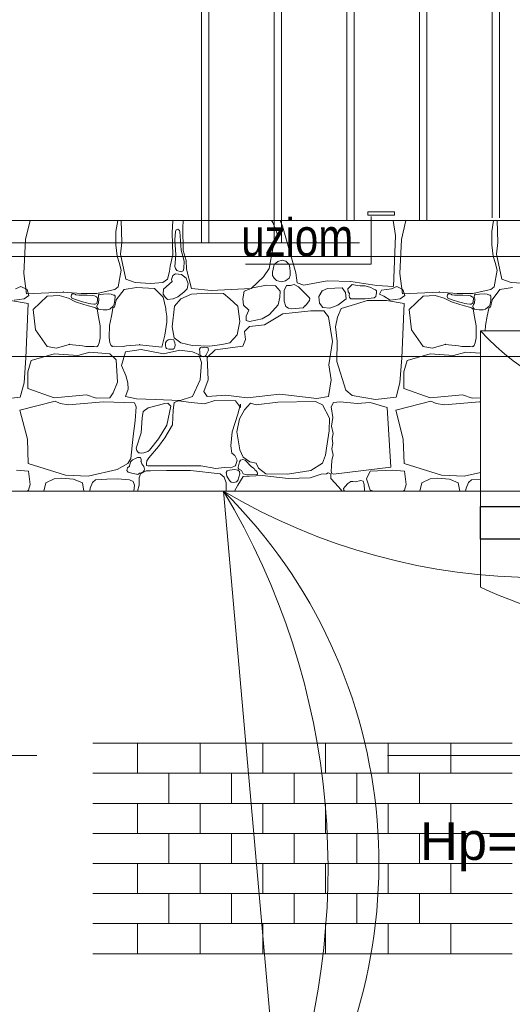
# Model space of a CAD drawing. Header units: millimetres. Extents: x -573548 to 674770, y -184010 to -47794.
# Tile 133 of 181: x 102929 to 104894, y -96006 to -92077. Entities that reach past the tile are written whole.
import ezdxf
from ezdxf.enums import TextEntityAlignment as Align

# ---------------------------------------------------------------- set-up
doc = ezdxf.new("R2010")
doc.units = ezdxf.units.MM
for name, color, linetype, lineweight in [('_PG_URZADZENIA ELEKTR', 150, 'Continuous', 35), ('A.02 RZUT PIWNICY_is$0$_HATCH_Nr_pióra__18', 8, 'Continuous', 9), ('A.02 RZUT PIWNICY_is$0$A-WYSOKOSCI_Nr_pióra__7', 8, 'Continuous', 9), ('A.02 RZUT PIWNICY_is$0$detalokna_Nr_pióra__2', 8, 'Continuous', 9), ('A.02 RZUT PIWNICY_is$0$OBRYS PARTERU#1_Nr_pióra__1', 8, 'Continuous', 9), ('A.02 RZUT PIWNICY_is$0$opisy inne_Nr_pióra__25', 8, 'Continuous', 9), ('A.02 RZUT PIWNICY_is$0$podciagi_Nr_pióra__1', 8, 'Continuous', 9), ('A.02 RZUT PIWNICY_is$0$POSADZKI_Nr_pióra__18', 8, 'Continuous', 9), ('A.02 RZUT PIWNICY_is$0$SCHODY_Nr_pióra__1', 8, 'Continuous', 9), ('A.02 RZUT PIWNICY_is$0$strop_Nr_pióra__1', 8, 'Continuous', 9), ('A.02 RZUT PIWNICY_is$0$Structural - Bearing_Nr_pióra__21', 8, 'Continuous', 9), ('A.02 RZUT PIWNICY_is$0$Structural - Grid', 8, 'Continuous', 9), ('A.02 RZUT PIWNICY_is$0$Structural - Grid_Nr_pióra__17', 8, 'Continuous', 9), ('A.02 RZUT PIWNICY_is$0$UZOIM#3_Nr_pióra__2', 8, 'Continuous', 9)]:
    doc.layers.add(name, color=color, linetype=linetype, lineweight=lineweight)
doc.styles.add('A.02 RZUT PIWNICY_is$0$STYL_AUTOMATYCZNY_1', font='arial.ttf')
doc.styles.add('A.02 RZUT PIWNICY_is$0$STYL_AUTOMATYCZNY_4', font='arial.ttf', dxfattribs={"width": 0.8})

# ---------------------------------------------------------------- blocks, each defined once
blk = doc.blocks.new('*X116')
at = {"layer": 'A.02 RZUT PIWNICY_is$0$_HATCH_Nr_pióra__18'}
for p, q in [((103540.2, -92877.8), (103522.4, -92953.8)), ((103883, -92921.3), (103889.9, -92877.8)), ((103903.5, -92877.8), (103906.9, -92965.4)), ((104106.7, -92927.9), (104109.9, -92877.8)), ((104150.9, -92877.8), (104149.3, -92907.6)), ((104508.4, -92885.8), (104503.2, -92877.8)), ((104522.8, -92919.6), (104508.4, -92885.8)), ((104538.2, -92877.8), (104547.4, -92900.6)), ((104998, -92938.2), (104988.7, -92877.8)), ((105040.2, -92877.8), (105022.4, -92953.8)), ((105383, -92921.3), (105389.9, -92877.8)), ((105403.5, -92877.8), (105406.9, -92965.4)), ((103882.1, -92975.5), (103883, -92921.3)), ((104110, -93015.4), (104106.7, -92927.9)), ((104120.4, -92921.3), (104117.3, -92954.9)), ((104123.5, -92915.4), (104120.4, -92921.3)), ((104130.1, -92913.1), (104123.5, -92915.4)), ((104136.4, -92917.3), (104130.1, -92913.1)), ((104138.1, -92921.3), (104136.4, -92917.3)), ((104143.4, -92997), (104138.1, -92921.3)), ((104149.3, -92907.6), (104151.3, -92998)), ((104528.6, -92939.4), (104522.8, -92919.6)), ((104547.4, -92900.6), (104583.1, -93026.9)), ((104990.1, -93140.9), (104998, -92938.2)), ((105382.1, -92975.5), (105383, -92921.3)), ((103522.4, -92953.8), (103515.9, -93089.4)), ((103888.5, -93020.8), (103882.1, -92975.5)), ((103906.9, -92965.4), (103901.2, -93012.9)), ((104117.3, -92954.9), (104121.9, -93015.7)), ((104509.6, -92990.2), (104528.6, -92939.4)), ((105022.4, -92953.8), (105015.9, -93089.4)), ((105388.5, -93020.8), (105382.1, -92975.5)), ((105406.9, -92965.4), (105401.2, -93012.9)), ((103901.2, -93012.9), (103922.2, -93112.8)), ((104098.9, -93060.4), (104110, -93015.4)), ((104121.9, -93015.7), (104118.3, -93061.7)), ((104154.7, -93040.4), (104143.4, -92997)), ((104151.3, -92998), (104162.5, -93037.7)), ((104493.9, -93069.5), (104509.6, -92990.2)), ((105401.2, -93012.9), (105422.2, -93112.8)), ((103895.5, -93046.1), (103888.5, -93020.8)), ((103904.4, -93076.1), (103895.5, -93046.1)), ((104154.5, -93069.5), (104154.7, -93040.4)), ((104162.5, -93037.7), (104164.5, -93071.9)), ((104514.8, -93053), (104510.1, -93072.5)), ((104529.4, -93041.1), (104514.8, -93053)), ((104546.4, -93036.2), (104529.4, -93041.1)), ((104560.2, -93040.4), (104546.4, -93036.2)), ((104573.5, -93053), (104560.2, -93040.4)), ((104577.3, -93067.4), (104573.5, -93053)), ((104583.1, -93026.9), (104600.4, -93086.4)), ((105395.5, -93046.1), (105388.5, -93020.8)), ((105404.4, -93076.1), (105395.5, -93046.1)), ((103515.9, -93089.4), (103525.9, -93171.1)), ((103891.5, -93143.4), (103904.4, -93076.1)), ((104088.2, -93112.8), (104096.8, -93081.8)), ((104096.8, -93081.8), (104098.9, -93060.4)), ((104120.4, -93090.7), (104110.3, -93097.2)), ((104118.3, -93061.7), (104120.4, -93069.5)), ((104120.4, -93069.5), (104126.5, -93078)), ((104132.7, -93092.2), (104120.4, -93090.7)), ((104126.5, -93078), (104143.1, -93083.2)), ((104144.4, -93094), (104132.7, -93092.2)), ((104143.1, -93083.2), (104151.6, -93078.8)), ((104162.8, -93107.9), (104144.4, -93094)), ((104151.6, -93078.8), (104154.5, -93069.5)), ((104164.5, -93071.9), (104184.3, -93149.1)), ((104471.6, -93102.9), (104493.9, -93069.5)), ((104508.2, -93084.6), (104508, -93097.1)), ((104510.1, -93072.5), (104508.2, -93084.6)), ((104577.8, -93083), (104577.3, -93067.4)), ((104577.9, -93098), (104577.8, -93083)), ((104600.4, -93086.4), (104606.2, -93127.3)), ((105015.9, -93089.4), (105025.9, -93171.1)), ((105391.5, -93143.4), (105404.4, -93076.1)), ((103922.2, -93112.8), (103959.4, -93125.6)), ((103959.4, -93125.6), (104022.1, -93129.3)), ((104022.1, -93129.3), (104070, -93125.6)), ((104070, -93125.6), (104088.2, -93112.8)), ((104107.3, -93121.5), (104072.7, -93152.2)), ((104107.3, -93106.2), (104105, -93113.3)), ((104105, -93113.3), (104107.3, -93121.5)), ((104110.3, -93097.2), (104107.3, -93106.2)), ((104171.7, -93131.2), (104162.8, -93107.9)), ((104167, -93151.3), (104171.7, -93131.2)), ((104422.4, -93149.1), (104471.6, -93102.9)), ((104484, -93135.5), (104429.1, -93147.1)), ((104519.1, -93138.4), (104484, -93135.5)), ((104508, -93097.1), (104514.8, -93108.3)), ((104514.8, -93108.3), (104523.5, -93117.6)), ((104523.5, -93117.6), (104542.1, -93122.2)), ((104542.1, -93122.2), (104559.8, -93118.8)), ((104559.8, -93118.8), (104573.5, -93108.3)), ((104573.5, -93108.3), (104577.9, -93098)), ((104594.3, -93134), (104579.9, -93137.7)), ((104611.6, -93142.5), (104594.3, -93134)), ((104606.2, -93127.3), (104632.2, -93135.9)), ((104632.2, -93135.9), (104726.3, -93118.6)), ((104726.3, -93118.6), (104820, -93121.9)), ((104820, -93121.9), (104923.7, -93137.6)), ((104826, -93133.2), (104820, -93138.8)), ((104839, -93136.2), (104826, -93133.2)), ((105422.2, -93112.8), (105459.4, -93125.6)), ((105459.4, -93125.6), (105522.1, -93129.3)), ((103482.4, -93150.3), (103504.1, -93141.3)), ((103504.1, -93141.3), (103528.2, -93153.3)), ((103525.9, -93171.1), (103673.7, -93163.7)), ((103528.2, -93153.3), (103536, -93178)), ((103673.7, -93163.7), (103744, -93168.9)), ((103705.4, -93174.5), (103704.3, -93181.1)), ((103708.3, -93171.2), (103705.4, -93174.5)), ((103714.3, -93170.6), (103708.3, -93171.2)), ((103718.6, -93171.5), (103714.3, -93170.6)), ((103721.9, -93173), (103718.6, -93171.5)), ((103723.6, -93174.9), (103721.9, -93173)), ((103734.4, -93175.8), (103723.6, -93174.9)), ((103744, -93168.9), (103806.8, -93168.9)), ((103806.8, -93168.9), (103848.5, -93160.6)), ((103816.4, -93172.7), (103813.3, -93175.7)), ((103820.1, -93173.1), (103816.4, -93172.7)), ((103833.4, -93172.2), (103820.1, -93173.1)), ((103852, -93171.3), (103833.4, -93172.2)), ((103848.5, -93160.6), (103878.8, -93153.4)), ((103864.2, -93172.5), (103852, -93171.3)), ((103873.3, -93175.7), (103864.2, -93172.5)), ((103878.8, -93153.4), (103891.5, -93143.4)), ((103883.7, -93194.8), (103915.2, -93153.7)), ((103915.2, -93153.7), (103965.1, -93145.8)), ((103965.1, -93145.8), (104037, -93149.1)), ((104037, -93149.1), (104071.9, -93184.2)), ((104072.7, -93152.2), (104071.7, -93172.6)), ((104071.7, -93172.6), (104078.8, -93183.6)), ((104129.3, -93183.1), (104153.7, -93164.3)), ((104184.3, -93171.8), (104142.2, -93191.2)), ((104153.7, -93164.3), (104167, -93151.3)), ((104184.3, -93149.1), (104263.2, -93157.4)), ((104247.1, -93168.5), (104184.3, -93171.8)), ((104311.5, -93168.9), (104247.1, -93168.5)), ((104263.2, -93157.4), (104422.4, -93149.1)), ((104337.1, -93191.2), (104311.5, -93168.9)), ((104394.9, -93160.7), (104388.6, -93190.6)), ((104429.1, -93147.1), (104394.9, -93160.7)), ((104537.7, -93159.9), (104519.1, -93138.4)), ((104537.3, -93184.6), (104537.7, -93159.9)), ((104554.4, -93157.8), (104553.8, -93200.3)), ((104563.7, -93137.1), (104554.4, -93157.8)), ((104579.9, -93137.7), (104563.7, -93137.1)), ((104654.5, -93185.5), (104611.6, -93142.5)), ((104705.7, -93158.6), (104691.9, -93181)), ((104727.2, -93149.5), (104705.7, -93158.6)), ((104785, -93147.1), (104727.2, -93149.5)), ((104798.6, -93164.8), (104785, -93147.1)), ((104800.9, -93190.8), (104798.6, -93164.8)), ((104820, -93138.8), (104808.5, -93150.7)), ((104808.5, -93150.7), (104809.5, -93162.6)), ((104809.5, -93162.6), (104814.3, -93169.6)), ((104814.3, -93169.6), (104814.1, -93176.8)), ((104856.8, -93139.2), (104839, -93136.2)), ((104877, -93138.8), (104856.8, -93139.2)), ((104899.9, -93144.9), (104877, -93138.8)), ((104909.7, -93150.3), (104899.9, -93144.9)), ((104919, -93154.9), (104909.7, -93150.3)), ((104922.5, -93158.7), (104919, -93154.9)), ((104919.8, -93182), (104921.7, -93173.9)), ((104921.7, -93173.9), (104922.6, -93167.3)), ((104922.6, -93167.3), (104922.5, -93158.7)), ((104923.7, -93137.6), (104990.1, -93140.9)), ((104934.3, -93172.6), (104942.1, -93156.3)), ((104951.7, -93179.8), (104934.3, -93172.6)), ((104942.1, -93156.3), (104982.4, -93150.3)), ((104982.4, -93150.3), (105004.1, -93141.3)), ((105004.1, -93141.3), (105028.2, -93153.3)), ((105025.9, -93171.1), (105173.7, -93163.7)), ((105028.2, -93153.3), (105036, -93178)), ((105173.7, -93163.7), (105244, -93168.9)), ((105205.4, -93174.5), (105204.3, -93181.1)), ((105208.3, -93171.2), (105205.4, -93174.5)), ((105214.3, -93170.6), (105208.3, -93171.2)), ((105218.6, -93171.5), (105214.3, -93170.6)), ((105221.9, -93173), (105218.6, -93171.5)), ((105223.6, -93174.9), (105221.9, -93173)), ((105234.4, -93175.8), (105223.6, -93174.9)), ((105244, -93168.9), (105306.8, -93168.9)), ((105306.8, -93168.9), (105348.5, -93160.6)), ((105316.4, -93172.7), (105313.3, -93175.7)), ((105320.1, -93173.1), (105316.4, -93172.7)), ((105333.4, -93172.2), (105320.1, -93173.1)), ((105352, -93171.3), (105333.4, -93172.2)), ((105348.5, -93160.6), (105378.8, -93153.4)), ((105364.2, -93172.5), (105352, -93171.3)), ((105373.3, -93175.7), (105364.2, -93172.5)), ((105378.8, -93153.4), (105391.5, -93143.4)), ((105383.7, -93194.8), (105415.2, -93153.7)), ((105415.2, -93153.7), (105465.1, -93145.8)), ((103533.4, -93209.6), (103462.5, -93197.8)), ((103517.3, -93190.6), (103477, -93195.4)), ((103536, -93178), (103517.3, -93190.6)), ((103524, -93425.6), (103533.4, -93209.6)), ((103608.2, -93180.3), (103552.7, -93233.1)), ((103656.8, -93177.6), (103608.2, -93180.3)), ((103693.1, -93187.4), (103656.8, -93177.6)), ((103721.7, -93202.1), (103693.1, -93187.4)), ((103704.3, -93181.1), (103707.1, -93187.4)), ((103707.1, -93187.4), (103725.1, -93194.9)), ((103755, -93213.5), (103721.7, -93202.1)), ((103725.1, -93194.9), (103750.1, -93203)), ((103767.6, -93175.7), (103734.4, -93175.8)), ((103750.1, -93203), (103765.2, -93207.1)), ((103773.3, -93219.1), (103755, -93213.5)), ((103765.2, -93207.1), (103774.7, -93208.7)), ((103788.8, -93177.7), (103767.6, -93175.7)), ((103774.7, -93208.7), (103782.4, -93211.2)), ((103782.4, -93211.2), (103794.9, -93212.3)), ((103797.2, -93179), (103788.8, -93177.7)), ((103794.9, -93212.3), (103800.6, -93211.9)), ((103804.9, -93182.7), (103797.2, -93179)), ((103800.6, -93211.9), (103804.9, -93209.8)), ((103807.9, -93185.4), (103804.9, -93182.7)), ((103804.9, -93209.8), (103807, -93207.1)), ((103809, -93212.7), (103806.3, -93219.4)), ((103807, -93207.1), (103807.8, -93203.4)), ((103807.8, -93203.4), (103808.9, -93197.7)), ((103809.8, -93189.1), (103807.9, -93185.4)), ((103808.9, -93197.7), (103809.3, -93193.4)), ((103813.8, -93207), (103809, -93212.7)), ((103809.3, -93193.4), (103809.8, -93189.1)), ((103813.3, -93175.7), (103812.9, -93182)), ((103812.9, -93182), (103814.8, -93192.1)), ((103814.8, -93192.1), (103813.8, -93207)), ((103872, -93220.5), (103876, -93212.3)), ((103877.3, -93176.2), (103873.3, -93175.7)), ((103876, -93212.3), (103878.7, -93195.7)), ((103879.3, -93180.7), (103877.3, -93176.2)), ((103877.4, -93224.6), (103883.7, -93194.8)), ((103878.7, -93195.7), (103879.3, -93180.7)), ((104071.9, -93184.2), (104082.6, -93229.8)), ((104078.8, -93183.6), (104088.8, -93193)), ((104088.8, -93193), (104111.7, -93191.2)), ((104111.7, -93191.2), (104129.3, -93183.1)), ((104142.2, -93191.2), (104117.1, -93219.7)), ((104369.3, -93220.1), (104337.1, -93191.2)), ((104388.6, -93190.6), (104392, -93215.6)), ((104530.1, -93215.3), (104537.3, -93184.6)), ((104553.8, -93200.3), (104561.3, -93221.2)), ((104636.4, -93219.3), (104643.4, -93213.1)), ((104643.4, -93213.1), (104650.3, -93203.8)), ((104650.3, -93203.8), (104655.1, -93196.9)), ((104656.1, -93189.8), (104654.5, -93185.5)), ((104655.1, -93196.9), (104656.1, -93189.8)), ((104691.9, -93181), (104694.6, -93207.7)), ((104694.6, -93207.7), (104707.8, -93224.7)), ((104768.9, -93216.4), (104800.9, -93190.8)), ((104847.7, -93209.4), (104807.7, -93221)), ((104814.1, -93176.8), (104815, -93185.3)), ((104815, -93185.3), (104820, -93190.8)), ((104820, -93190.8), (104877, -93190.8)), ((104885.7, -93197.8), (104847.7, -93209.4)), ((104877, -93190.8), (104913.3, -93186.4)), ((104924.1, -93197.8), (104885.7, -93197.8)), ((104913.3, -93186.4), (104919.8, -93182)), ((104962.5, -93197.8), (104924.1, -93197.8)), ((104977, -93195.4), (104951.7, -93179.8)), ((105033.4, -93209.6), (104962.5, -93197.8)), ((105017.3, -93190.6), (104977, -93195.4)), ((105036, -93178), (105017.3, -93190.6)), ((105024, -93425.6), (105033.4, -93209.6)), ((105108.2, -93180.3), (105052.7, -93233.1)), ((105156.8, -93177.6), (105108.2, -93180.3)), ((105193.1, -93187.4), (105156.8, -93177.6)), ((105221.7, -93202.1), (105193.1, -93187.4)), ((105204.3, -93181.1), (105207.1, -93187.4)), ((105207.1, -93187.4), (105225.1, -93194.9)), ((105255, -93213.5), (105221.7, -93202.1)), ((105225.1, -93194.9), (105250.1, -93203)), ((105267.6, -93175.7), (105234.4, -93175.8)), ((105250.1, -93203), (105265.2, -93207.1)), ((105273.3, -93219.1), (105255, -93213.5)), ((105265.2, -93207.1), (105274.7, -93208.7)), ((105288.8, -93177.7), (105267.6, -93175.7)), ((105274.7, -93208.7), (105282.4, -93211.2)), ((105282.4, -93211.2), (105294.9, -93212.3)), ((105297.2, -93179), (105288.8, -93177.7)), ((105294.9, -93212.3), (105300.6, -93211.9)), ((105304.9, -93182.7), (105297.2, -93179)), ((105300.6, -93211.9), (105304.9, -93209.8)), ((105307.9, -93185.4), (105304.9, -93182.7)), ((105304.9, -93209.8), (105307, -93207.1)), ((105309, -93212.7), (105306.3, -93219.4)), ((105307, -93207.1), (105307.8, -93203.4)), ((105307.8, -93203.4), (105308.9, -93197.7)), ((105309.8, -93189.1), (105307.9, -93185.4)), ((105308.9, -93197.7), (105309.3, -93193.4)), ((105313.8, -93207), (105309, -93212.7)), ((105309.3, -93193.4), (105309.8, -93189.1)), ((105313.3, -93175.7), (105312.9, -93182)), ((105312.9, -93182), (105314.8, -93192.1)), ((105314.8, -93192.1), (105313.8, -93207)), ((105372, -93220.5), (105376, -93212.3)), ((105377.3, -93176.2), (105373.3, -93175.7)), ((105376, -93212.3), (105378.7, -93195.7)), ((105379.3, -93180.7), (105377.3, -93176.2)), ((105377.4, -93224.6), (105383.7, -93194.8)), ((105378.7, -93195.7), (105379.3, -93180.7)), ((103552.7, -93233.1), (103562.5, -93314.9)), ((103793.1, -93224.4), (103773.3, -93219.1)), ((103801.6, -93226), (103793.1, -93224.4)), ((103808.2, -93231.4), (103801.6, -93226)), ((103806.3, -93219.4), (103807.7, -93226.5)), ((103807.7, -93226.5), (103813.3, -93231.4)), ((103813.3, -93262.1), (103808.2, -93231.4)), ((103813.3, -93231.4), (103820.7, -93233.6)), ((103820.7, -93233.6), (103832.4, -93234.8)), ((103832.4, -93234.8), (103847.8, -93234.5)), ((103847.8, -93234.5), (103858, -93231.4)), ((103858, -93231.4), (103872, -93220.5)), ((103864.6, -93260.4), (103870.6, -93229.8)), ((103870.6, -93229.8), (103872.4, -93225.1)), ((103872.4, -93225.1), (103877.4, -93224.6)), ((104082.6, -93229.8), (104081.8, -93236.1)), ((104081.8, -93236.1), (104085.8, -93259.6)), ((104117.1, -93219.7), (104107.1, -93301.9)), ((104377.9, -93281.6), (104369.3, -93220.1)), ((104392, -93215.6), (104412.6, -93235.8)), ((104412.6, -93235.8), (104402.3, -93260.2)), ((104466.3, -93270.1), (104496, -93253.2)), ((104548.4, -93250.7), (104476.2, -93294.4)), ((104496, -93253.2), (104530.1, -93215.3)), ((104660.7, -93238.3), (104548.4, -93250.7)), ((104561.3, -93221.2), (104570.9, -93228.1)), ((104570.9, -93228.1), (104583.9, -93230.5)), ((104583.9, -93230.5), (104630.2, -93226)), ((104630.2, -93226), (104636.5, -93219)), ((104712.3, -93239.1), (104660.7, -93238.3)), ((104707.8, -93224.7), (104736.2, -93227.6)), ((104731.3, -93262.1), (104712.3, -93239.1)), ((104736.2, -93227.6), (104768.9, -93216.4)), ((104782, -93228.7), (104766.9, -93264.5)), ((104807.7, -93221), (104782, -93228.7)), ((105052.7, -93233.1), (105062.5, -93314.9)), ((105293.1, -93224.4), (105273.3, -93219.1)), ((105301.6, -93226), (105293.1, -93224.4)), ((105308.2, -93231.4), (105301.6, -93226)), ((105306.3, -93219.4), (105307.7, -93226.5)), ((105307.7, -93226.5), (105313.3, -93231.4)), ((105313.3, -93262.1), (105308.2, -93231.4)), ((105313.3, -93231.4), (105320.7, -93233.6)), ((105320.7, -93233.6), (105332.4, -93234.8)), ((105332.4, -93234.8), (105347.8, -93234.5)), ((105347.8, -93234.5), (105358, -93231.4)), ((105358, -93231.4), (105372, -93220.5)), ((105364.6, -93260.4), (105370.6, -93229.8)), ((105370.6, -93229.8), (105372.4, -93225.1)), ((105372.4, -93225.1), (105377.4, -93224.6)), ((103820, -93298.9), (103813.3, -93262.1)), ((103857, -93297), (103864.6, -93260.4)), ((104086.1, -93284.3), (104078.5, -93335.9)), ((104085.8, -93259.6), (104086.1, -93284.3)), ((104366.8, -93334.1), (104377.9, -93281.6)), ((104402.3, -93260.2), (104402.7, -93277.5)), ((104402.7, -93277.5), (104415.9, -93281.2)), ((104415.9, -93281.2), (104466.3, -93270.1)), ((104747.4, -93360.5), (104731.3, -93262.1)), ((104766.9, -93264.5), (104759.4, -93302.2)), ((105320, -93298.9), (105313.3, -93262.1)), ((105357, -93297), (105364.6, -93260.4)), ((103562.5, -93314.9), (103608.2, -93380.3)), ((103820, -93347), (103820, -93298.9)), ((103855.7, -93345.1), (103857, -93297)), ((104107.1, -93301.9), (104115.8, -93346)), ((104415.9, -93301.5), (104396.5, -93321.3)), ((104396.5, -93321.3), (104399.4, -93353.5)), ((104476.2, -93294.4), (104415.9, -93301.5)), ((104759.4, -93302.2), (104765.9, -93360.2)), ((105062.5, -93314.9), (105108.2, -93380.3)), ((105320, -93347), (105320, -93298.9)), ((105356.4, -93317.8), (105357, -93297)), ((103812.4, -93377), (103816.5, -93366.5)), ((103816.5, -93366.5), (103820, -93347)), ((103858.6, -93364.6), (103855.7, -93345.1)), ((103862.4, -93375.2), (103858.6, -93364.6)), ((104078.5, -93335.9), (104066.5, -93384.1)), ((104081, -93366.5), (104080.2, -93377.1)), ((104084.9, -93359.7), (104081, -93366.5)), ((104091.4, -93353.7), (104084.9, -93359.7)), ((104102.5, -93351.2), (104091.4, -93353.7)), ((104113.6, -93353.8), (104102.5, -93351.2)), ((104115.8, -93359.7), (104113.6, -93353.8)), ((104115.8, -93346), (104142.2, -93366.3)), ((104118.4, -93366), (104115.8, -93359.7)), ((104118.7, -93374.9), (104118.4, -93366)), ((104142.2, -93366.3), (104187.2, -93377)), ((104306.1, -93373.3), (104337.1, -93366.3)), ((104337.1, -93366.3), (104366.8, -93334.1)), ((104399.4, -93353.5), (104389.9, -93379.5)), ((104732.9, -93454.6), (104747.4, -93360.5)), ((104765.9, -93360.2), (104764.3, -93441)), ((105312.4, -93377), (105316.5, -93366.5)), ((105316.5, -93366.5), (105320, -93347)), ((103636.9, -93409.6), (103544.4, -93437.3)), ((103608.2, -93380.3), (103645.2, -93387.3)), ((103730.3, -93417.5), (103636.9, -93409.6)), ((103645.2, -93387.3), (103696.7, -93372.6)), ((103696.7, -93372.6), (103749.9, -93378.5)), ((103779.4, -93403.8), (103730.3, -93417.5)), ((103749.9, -93378.5), (103763.2, -93380.9)), ((103763.2, -93380.9), (103796.3, -93381.5)), ((103858.7, -93409.6), (103779.4, -93403.8)), ((103796.3, -93381.5), (103804.9, -93382.5)), ((103804.9, -93382.5), (103808.2, -93380.3)), ((103808.2, -93380.3), (103812.4, -93377)), ((103883.4, -93434.4), (103858.7, -93409.6)), ((103866.5, -93378.6), (103862.4, -93375.2)), ((103869.8, -93380.9), (103866.5, -93378.6)), ((103878.4, -93380.2), (103869.8, -93380.9)), ((103911.5, -93380.5), (103878.4, -93380.2)), ((103905.7, -93456.7), (103921, -93402.2)), ((103924.8, -93378.5), (103911.5, -93380.5)), ((103921, -93402.2), (103983.3, -93392.3)), ((103978.2, -93374), (103924.8, -93378.5)), ((104066.5, -93384.1), (103978.2, -93374)), ((103983.3, -93392.3), (104072.5, -93409.6)), ((104072.5, -93409.6), (104138.1, -93396)), ((104080.2, -93377.1), (104081.7, -93385.3)), ((104081.7, -93385.3), (104084.9, -93389)), ((104084.9, -93389), (104093.7, -93392)), ((104093.7, -93392), (104104.2, -93392.1)), ((104104.2, -93392.1), (104111, -93391.5)), ((104111, -93391.5), (104115.8, -93389)), ((104115.8, -93389), (104117.4, -93383.4)), ((104117.4, -93383.4), (104118.7, -93374.9)), ((104138.1, -93396), (104188.9, -93402.2)), ((104187.2, -93377), (104257, -93379.1)), ((104188.9, -93402.2), (104213.2, -93413.3)), ((104220.8, -93385.3), (104216.9, -93391)), ((104216.9, -93391), (104217.4, -93402.1)), ((104217.4, -93402.1), (104218.2, -93410.9)), ((104229.7, -93386), (104220.8, -93385.3)), ((104238.1, -93384.2), (104229.7, -93386)), ((104245, -93384.4), (104238.1, -93384.2)), ((104242, -93417), (104251.7, -93395.5)), ((104247.1, -93385.3), (104245, -93384.4)), ((104250.5, -93385.8), (104247.1, -93385.3)), ((104278.5, -93394.7), (104247.1, -93425.3)), ((104251.5, -93389.8), (104250.5, -93385.8)), ((104251.7, -93395.5), (104251.5, -93389.8)), ((104257, -93379.1), (104306.1, -93373.3)), ((104389.9, -93379.5), (104278.5, -93394.7)), ((105136.9, -93409.6), (105044.4, -93437.3)), ((105108.2, -93380.3), (105145.2, -93387.3)), ((105230.3, -93417.5), (105136.9, -93409.6)), ((105145.2, -93387.3), (105196.7, -93372.6)), ((105196.7, -93372.6), (105249.9, -93378.5)), ((105279.4, -93403.8), (105230.3, -93417.5)), ((105249.9, -93378.5), (105263.2, -93380.9)), ((105263.2, -93380.9), (105296.3, -93381.5)), ((105337.3, -93408), (105279.4, -93403.8)), ((105296.3, -93381.5), (105304.9, -93382.5)), ((105304.9, -93382.5), (105308.2, -93380.3)), ((105308.2, -93380.3), (105312.4, -93377)), ((103516.2, -93525.9), (103524, -93425.6)), ((103544.4, -93437.3), (103531.9, -93481.4)), ((103888.8, -93523.1), (103883.4, -93434.4)), ((104213.2, -93413.3), (104224, -93445.1)), ((104218.2, -93410.9), (104220.8, -93417)), ((104224, -93445.1), (104218.6, -93514.5)), ((104220.8, -93417), (104225.2, -93420.2)), ((104225.2, -93420.2), (104232.1, -93421.6)), ((104232.1, -93421.6), (104238.3, -93420.7)), ((104238.3, -93420.7), (104242, -93417)), ((104247.1, -93425.3), (104250.8, -93513.6)), ((104764.3, -93441), (104800.2, -93555.3)), ((105016.2, -93525.9), (105024, -93425.6)), ((105044.4, -93437.3), (105031.9, -93481.4)), ((103531.9, -93481.4), (103531.1, -93548.6)), ((103922.2, -93496.7), (103905.7, -93456.7)), ((104741.6, -93513.6), (104732.9, -93454.6)), ((105031.9, -93481.4), (105031.1, -93548.6)), ((103500.6, -93582.7), (103516.2, -93525.9)), ((103871.8, -93565.6), (103888.8, -93523.1)), ((103930.9, -93526), (103922.2, -93496.7)), ((103931.3, -93551.6), (103930.9, -93526)), ((104218.6, -93514.5), (104188.9, -93580.1)), ((104250.8, -93513.6), (104234.3, -93560.7)), ((104731.3, -93580.1), (104741.6, -93513.6)), ((105000.6, -93582.7), (105016.2, -93525.9)), ((103531.1, -93548.6), (103636.9, -93585.5)), ((103858.7, -93585.5), (103871.8, -93565.6)), ((103921, -93580.1), (103931.3, -93551.6)), ((104234.3, -93560.7), (104247.1, -93580.1)), ((104800.2, -93555.3), (104825.8, -93576.8)), ((105031.1, -93548.6), (105136.9, -93585.5)), ((103419.1, -93592.5), (103500.6, -93582.7)), ((103500, -93635.1), (103639.9, -93598.7)), ((103636.9, -93585.5), (103765.3, -93574.3)), ((103639.9, -93598.7), (103660.1, -93608.2)), ((103693.4, -93613.1), (103833.4, -93602)), ((103765.3, -93574.3), (103803.7, -93586.7)), ((103803.7, -93586.7), (103858.7, -93585.5)), ((103833.4, -93602), (103956.8, -93605.7)), ((103965.1, -93589.6), (103921, -93580.1)), ((103956.8, -93605.7), (103963.4, -93622.2)), ((104039, -93592.5), (103965.1, -93589.6)), ((104138.9, -93596.6), (104039, -93592.5)), ((104090.2, -93606.5), (104077.8, -93608.2)), ((104101.9, -93618.9), (104090.2, -93606.5)), ((104115.8, -93604.4), (104111.3, -93634.6)), ((104133.2, -93597.8), (104115.8, -93604.4)), ((104183.5, -93604.4), (104133.2, -93597.8)), ((104188.9, -93580.1), (104138.9, -93596.6)), ((104236.4, -93609.4), (104183.5, -93604.4)), ((104277.6, -93596.6), (104236.4, -93609.4)), ((104247.1, -93580.1), (104321, -93574.7)), ((104359.4, -93597.8), (104277.6, -93596.6)), ((104321, -93574.7), (104406, -93585.5)), ((104379.6, -93623.8), (104359.4, -93597.8)), ((104420, -93606.9), (104396.1, -93634.2)), ((104406, -93585.5), (104536.5, -93570.6)), ((104442.3, -93613.1), (104420, -93606.9)), ((104529.4, -93603.6), (104442.3, -93613.1)), ((104678.9, -93599.9), (104529.4, -93603.6)), ((104536.5, -93570.6), (104684.2, -93588.3)), ((104706.5, -93613.1), (104678.9, -93599.9)), ((104684.2, -93588.3), (104731.3, -93580.1)), ((104751.5, -93604), (104741.5, -93621.5)), ((104777.5, -93601.5), (104751.5, -93604)), ((104844.8, -93608.6), (104777.5, -93601.5)), ((104825.8, -93576.8), (104919.1, -93592.5)), ((104897.7, -93604.4), (104844.8, -93608.6)), ((104965.2, -93624.7), (104897.7, -93604.4)), ((104919.1, -93592.5), (105000.6, -93582.7)), ((105000, -93635.1), (105139.9, -93598.7)), ((105136.9, -93585.5), (105265.3, -93574.3)), ((105139.9, -93598.7), (105160.1, -93608.2)), ((105193.4, -93613.1), (105333.4, -93602)), ((105265.3, -93574.3), (105303.7, -93586.7)), ((105303.7, -93586.7), (105337.3, -93585.9)), ((105333.4, -93602), (105337.3, -93602.1)), ((103529.5, -93750.8), (103500, -93635.1)), ((103660.1, -93608.2), (103693.4, -93613.1)), ((103963.4, -93622.2), (103959.7, -93677.9)), ((103991.1, -93639.9), (103987, -93665.1)), ((104011.7, -93626), (103991.1, -93639.9)), ((104077.8, -93608.2), (104011.7, -93626)), ((104085.7, -93694.9), (104101.9, -93618.9)), ((104111.3, -93634.6), (104108.8, -93693.2)), ((104368.9, -93650.7), (104380, -93610.6)), ((104396.1, -93634.2), (104376.3, -93670.1)), ((104380, -93610.6), (104379.6, -93623.8)), ((104735, -93667.6), (104706.5, -93613.1)), ((104741.5, -93621.5), (104748.2, -93664.9)), ((104979.6, -93862.4), (104965.2, -93624.7)), ((105029.5, -93750.8), (105000, -93635.1)), ((105160.1, -93608.2), (105193.4, -93613.1)), ((103959.7, -93677.9), (103951.4, -93739)), ((103987, -93665.1), (103983.7, -93725)), ((104346.2, -93720.9), (104368.9, -93650.7)), ((104376.3, -93670.1), (104365.1, -93721.7)), ((104733.8, -93717.1), (104735, -93667.6)), ((104748.2, -93664.9), (104742.7, -93699.1)), ((103983.7, -93725), (103963.7, -93787.3)), ((104052.2, -93749.8), (104085.7, -93694.9)), ((104108.8, -93693.2), (104078.7, -93746)), ((104341.2, -93777.4), (104346.2, -93720.9)), ((104365.1, -93721.7), (104376.7, -93793.9)), ((104723, -93786.1), (104733.8, -93717.1)), ((104742.7, -93699.1), (104749.4, -93728.3)), ((103533.3, -93847.6), (103529.5, -93750.8)), ((103951.4, -93739), (103942, -93827.4)), ((104017.2, -93794.7), (104052.2, -93749.8)), ((104078.7, -93746), (104052.2, -93780.7)), ((104749.4, -93728.3), (104746.1, -93748.5)), ((104746.1, -93748.5), (104748, -93768.3)), ((105033.3, -93847.6), (105029.5, -93750.8)), ((103963.7, -93787.3), (103965.9, -93796.2)), ((103965.9, -93796.2), (103969.3, -93799.7)), ((103969.3, -93799.7), (103973, -93804.7)), ((103994.5, -93805.1), (104010.7, -93799.4)), ((104010.7, -93799.4), (104017.2, -93794.7)), ((104052.2, -93780.7), (104013.9, -93825.3)), ((104345.7, -93806.3), (104341.2, -93777.4)), ((104376.7, -93793.9), (104390.7, -93822.8)), ((104719.7, -93815), (104723, -93786.1)), ((104748, -93768.3), (104744.4, -93789.1)), ((104744.4, -93789.1), (104750, -93814.4)), ((103942, -93827.4), (103930.8, -93848)), ((103941.1, -93840.6), (103937, -93858.6)), ((103948.9, -93833.3), (103941.1, -93840.6)), ((103960.7, -93828), (103948.9, -93833.3)), ((103969.4, -93824.3), (103960.7, -93828)), ((103980.4, -93824.5), (103969.4, -93824.3)), ((103973, -93804.7), (103977.7, -93805.6)), ((103977.7, -93805.6), (103986.9, -93807.3)), ((103983.9, -93832.6), (103980.4, -93824.5)), ((103983.3, -93840.6), (103983.9, -93832.6)), ((103986.2, -93848.8), (103983.3, -93840.6)), ((103986.9, -93807.3), (103994.5, -93805.1)), ((104006.4, -93837.8), (104005.5, -93848.3)), ((104013.9, -93825.3), (104006.4, -93837.8)), ((104357.3, -93815.4), (104345.7, -93806.3)), ((104366, -93834.4), (104357.3, -93815.4)), ((104359.4, -93857.1), (104366, -93834.4)), ((104375.6, -93841.4), (104370.4, -93862)), ((104379.3, -93835.2), (104375.6, -93841.4)), ((104389.4, -93831.7), (104379.3, -93835.2)), ((104398.1, -93834.3), (104389.4, -93831.7)), ((104390.7, -93822.8), (104417.6, -93840.6)), ((104422.4, -93859.9), (104398.1, -93834.3)), ((104417.6, -93840.6), (104442.3, -93847.2)), ((104706.5, -93847.2), (104719.7, -93815)), ((104744.2, -93835.1), (104742.4, -93860.3)), ((104750, -93814.4), (104744.2, -93835.1)), ((103533.9, -93878), (103486.6, -93874.6)), ((103681.6, -93894.2), (103533.3, -93847.6)), ((103540.6, -93931.7), (103533.9, -93878)), ((103888.3, -93871.5), (103772, -93898.6)), ((103930.8, -93848), (103888.3, -93871.5)), ((103929.1, -93865), (103926.8, -93876.1)), ((103926.8, -93876.1), (103930, -93881.3)), ((103937, -93858.6), (103929.1, -93865)), ((103930, -93881.3), (103932.2, -93882)), ((103932.2, -93882), (103936.7, -93884.3)), ((104003.5, -93877.4), (103980.8, -93888.9)), ((103983.3, -93884.7), (103992.5, -93879.8)), ((103994.9, -93860.4), (103986.2, -93848.8)), ((103992.5, -93879.8), (103995.4, -93875.5)), ((103997.4, -93870.7), (103994.9, -93860.4)), ((103995.4, -93875.5), (103997.4, -93870.7)), ((104015, -93876.8), (104003.5, -93877.4)), ((104005.5, -93848.3), (104005.4, -93856.4)), ((104005.4, -93856.4), (104009.7, -93857.1)), ((104009.7, -93857.1), (104221.1, -93856.7)), ((104020.5, -93877.7), (104015, -93876.8)), ((104084.4, -93876.1), (104020.5, -93877.7)), ((104179.8, -93875.7), (104084.4, -93876.1)), ((104298.7, -93888.9), (104179.8, -93875.7)), ((104221.1, -93856.7), (104280.9, -93868.2)), ((104280.9, -93868.2), (104316.4, -93863.3)), ((104316.4, -93863.3), (104340, -93865.7)), ((104327.3, -93877.4), (104322.7, -93884)), ((104335.8, -93874), (104327.3, -93877.4)), ((104356.8, -93871.8), (104335.8, -93874)), ((104340, -93865.7), (104359.4, -93857.1)), ((104369.3, -93874), (104356.8, -93871.8)), ((104375.3, -93879.6), (104369.3, -93874)), ((104370.4, -93862), (104370.7, -93867.1)), ((104370.7, -93867.1), (104373.9, -93869.9)), ((104373.9, -93869.9), (104384, -93876.1)), ((104376.8, -93888.7), (104375.3, -93879.6)), ((104384, -93876.1), (104390.5, -93889.4)), ((104427.5, -93863.7), (104422.4, -93859.9)), ((104434.7, -93868.3), (104427.5, -93863.7)), ((104437.2, -93872.9), (104434.7, -93868.3)), ((104442.4, -93877.3), (104437.2, -93872.9)), ((104442.3, -93847.2), (104451.8, -93866.6)), ((104446.1, -93882.6), (104442.4, -93877.3)), ((104451.8, -93866.6), (104481.1, -93889.3)), ((104567.8, -93890.1), (104660.3, -93875.7)), ((104660.3, -93875.7), (104706.5, -93847.2)), ((104742.4, -93860.3), (104741.5, -93878)), ((104741.5, -93878), (104744.4, -93887.3)), ((104751.5, -93890.9), (104979.6, -93862.4)), ((104897.7, -93878), (104883.3, -93909.6)), ((104986.6, -93874.6), (104897.7, -93878)), ((105033.9, -93878), (104986.6, -93874.6)), ((105181.6, -93894.2), (105033.3, -93847.6)), ((105040.6, -93931.7), (105033.9, -93878)), ((103636.7, -93909.7), (103602.8, -93925.6)), ((103667.1, -93906.2), (103636.7, -93909.7)), ((103713.4, -93910.7), (103667.1, -93906.2)), ((103772, -93898.6), (103681.6, -93894.2)), ((103749, -93925.6), (103713.4, -93910.7)), ((103801.9, -93913.7), (103789.5, -93923.5)), ((103846.8, -93910.7), (103801.9, -93913.7)), ((103889, -93909.3), (103846.8, -93910.7)), ((103937.7, -93913.7), (103889, -93909.3)), ((103936.7, -93884.3), (103941.1, -93884.7)), ((103952.2, -93919.1), (103937.7, -93913.7)), ((103941.1, -93884.7), (103970.8, -93891.3)), ((103957.4, -93934.5), (103952.2, -93919.1)), ((103970.8, -93891.3), (103977.4, -93886.5)), ((103976.1, -93905.4), (103975.6, -93934)), ((103980.8, -93888.9), (103976.1, -93905.4)), ((103977.4, -93886.5), (103983.3, -93884.7)), ((104314.6, -93902.9), (104298.7, -93888.9)), ((104323.1, -93924.6), (104314.6, -93902.9)), ((104322.7, -93884), (104325.6, -93898.2)), ((104325.6, -93898.2), (104335.8, -93915.3)), ((104335.8, -93915.3), (104342.6, -93923)), ((104353.4, -93924.1), (104363.5, -93920.9)), ((104363.5, -93920.9), (104369.3, -93915.3)), ((104369.3, -93915.3), (104376.8, -93888.7)), ((104390.7, -93900.4), (104369.3, -93934.7)), ((104390.5, -93889.4), (104399.8, -93891.4)), ((104465.9, -93896.3), (104390.7, -93900.4)), ((104399.8, -93891.4), (104405.4, -93893.6)), ((104405.4, -93893.6), (104413.6, -93893.1)), ((104413.6, -93893.1), (104445.9, -93892.2)), ((104445.9, -93892.2), (104448.3, -93890.3)), ((104448.2, -93887), (104446.1, -93882.6)), ((104448.3, -93890.3), (104448.2, -93887)), ((104570.7, -93908.3), (104465.9, -93896.3)), ((104481.1, -93889.3), (104567.8, -93890.1)), ((104657.8, -93905.4), (104570.7, -93908.3)), ((104701.2, -93890.5), (104657.8, -93905.4)), ((104722.9, -93889.1), (104701.2, -93890.5)), ((104730.3, -93885.3), (104722.9, -93889.1)), ((104740.9, -93889.8), (104730.3, -93885.3)), ((104740.4, -93908.3), (104740.9, -93889.8)), ((104770.9, -93940.9), (104740.4, -93908.3)), ((104744.4, -93887.3), (104751.5, -93890.9)), ((104820.6, -93920.3), (104808.5, -93928)), ((104828.4, -93920.2), (104820.6, -93920.3)), ((104837.8, -93921.1), (104828.4, -93920.2)), ((104860.2, -93915.3), (104837.8, -93921.1)), ((104869.5, -93918.4), (104860.2, -93915.3)), ((104873.2, -93932.3), (104869.5, -93918.4)), ((104883.3, -93909.6), (104897.7, -93954.7)), ((105136.7, -93909.7), (105102.8, -93925.6)), ((105167.1, -93906.2), (105136.7, -93909.7)), ((105213.4, -93910.7), (105167.1, -93906.2)), ((105272, -93898.6), (105181.6, -93894.2)), ((105249, -93925.6), (105213.4, -93910.7)), ((105337.3, -93883.4), (105272, -93898.6)), ((105301.9, -93913.7), (105289.5, -93923.5)), ((105337.3, -93911.4), (105301.9, -93913.7)), ((103529.2, -93958.2), (103533.9, -93954.7)), ((103533.9, -93954.7), (103540.6, -93931.7)), ((103602.8, -93925.6), (103595.8, -93958.2)), ((103755.4, -93958.2), (103749, -93925.6)), ((103780.3, -93946.2), (103778.2, -93958.2)), ((103789.5, -93923.5), (103780.3, -93946.2)), ((103954.7, -93958.2), (103957.4, -93934.5)), ((103975.6, -93934), (103969.4, -93958.2)), ((104322.2, -93958.2), (104323.1, -93924.6)), ((104342.6, -93923), (104353.4, -93924.1)), ((104369.3, -93934.7), (104355.4, -93958.2)), ((104785.1, -93958.2), (104770.9, -93940.9)), ((104797.3, -93939.2), (104791.5, -93947.8)), ((104791.5, -93947.8), (104791.6, -93954.7)), ((104791.6, -93954.7), (104794.3, -93958.2)), ((104808.5, -93928), (104797.3, -93939.2)), ((104874.7, -93955), (104873.2, -93932.3)), ((104874.5, -93958.2), (104874.7, -93955)), ((104897.7, -93954.7), (104912.4, -93958.2)), ((105029.2, -93958.2), (105033.9, -93954.7)), ((105033.9, -93954.7), (105040.6, -93931.7)), ((105102.8, -93925.6), (105095.8, -93958.2)), ((105255.4, -93958.2), (105249, -93925.6)), ((105280.3, -93946.2), (105278.2, -93958.2)), ((105289.5, -93923.5), (105280.3, -93946.2))]:
    blk.add_line(p, q, dxfattribs=at)
for p in [(103673.7, -93163.7), (105173.7, -93163.7), (103696.7, -93372.6), (103808.2, -93380.3), (103808.2, -93380.3), (103866.5, -93378.6), (103866.5, -93378.6), (103978.2, -93374), (105196.7, -93372.6), (105308.2, -93380.3), (105308.2, -93380.3), (103983.3, -93840.6), (104359.4, -93857.1)]:
    blk.add_point(p, dxfattribs=at)
blk = doc.blocks.new('A.02 RZUT PIWNICY_is$0$Wypełnienie_19_1')
at = {"layer": 'A.02 RZUT PIWNICY_is$0$_HATCH_Nr_pióra__18'}
blk.add_blockref('*X116', (0, 0), dxfattribs=at)
blk = doc.blocks.new('A.02 RZUT PIWNICY_is$0$Standardowy znacznik osi_3')
at = {"layer": 'A.02 RZUT PIWNICY_is$0$Structural - Grid_Nr_pióra__17'}
blk.add_line((2962.2, 0), (40906.6, 0), dxfattribs=at)
at = {"layer": 'A.02 RZUT PIWNICY_is$0$Structural - Grid_Nr_pióra__17', "style": 'A.02 RZUT PIWNICY_is$0$STYL_AUTOMATYCZNY_1'}
for tag, p in [('AC_MarkerText_1_0', (-250, -335)), ('AC_MarkerText_1_1', (44118.7, -335))]:
    blk.add_attdef(tag, text='', height=350, rotation=180, dxfattribs=at).set_placement(p, align=Align.TOP_CENTER)
blk = doc.blocks.new('A.02 RZUT PIWNICY_is')
at = {"layer": 'A.02 RZUT PIWNICY_is$0$detalokna_Nr_pióra__2'}
blk.add_line((105337.3, -93958.2), (106587.3, -93958.2), dxfattribs=at)
at = {"layer": 'A.02 RZUT PIWNICY_is$0$OBRYS PARTERU#1_Nr_pióra__1'}
blk.add_lwpolyline([(87547.3, -93022.2), (87547.3, -93622.2), (80856, -93622.2), (80856, -97482.2), (80306.7, -97482.2), (80306.7, -101132.2), (82397.3, -101132.2), (82397.3, -105082.2), (87537.3, -105082.2), (87537.3, -105471.8), (106939.7, -105472.5), (118516.4, -105372.5), (118516.4, -93022.2)], close=True, dxfattribs=at)
at = {"layer": 'A.02 RZUT PIWNICY_is$0$opisy inne_Nr_pióra__25'}
for p, q in [((102773.1, -95013.9), (103568, -95013.9)), ((105761.3, -95013.9), (104966.3, -95013.9))]:
    blk.add_line(p, q, dxfattribs=at)
at = {"layer": 'A.02 RZUT PIWNICY_is$0$podciagi_Nr_pióra__1'}
for p, q in [((104537.3, -96508.9), (104312.3, -93958.2)), ((105337.3, -93958.2), (105337.3, -94341.6))]:
    blk.add_line(p, q, dxfattribs=at)
blk.add_arc((105962.3, -93041.4), 1442.6, 244.3262, 295.6738, dxfattribs=at)
at = {"layer": 'A.02 RZUT PIWNICY_is$0$POSADZKI_Nr_pióra__18'}
for p, q in [((103791.1, -94964.3), (105463.6, -94964.3)), ((103969, -95084.3), (103969, -94964.3)), ((104219, -95084.3), (104219, -94964.3)), ((104469, -95084.3), (104469, -94964.3)), ((104719, -95084.3), (104719, -94964.3)), ((104969, -95084.3), (104969, -94964.3)), ((105219, -95084.3), (105219, -94964.3)), ((103791.1, -95084.3), (105463.6, -95084.3)), ((104094, -95204.3), (104094, -95084.3)), ((104344, -95204.3), (104344, -95084.3)), ((104594, -95204.3), (104594, -95084.3)), ((104844, -95204.3), (104844, -95084.3)), ((105094, -95204.3), (105094, -95084.3)), ((103791.1, -95204.3), (105463.6, -95204.3)), ((103969, -95324.3), (103969, -95204.3)), ((104219, -95324.3), (104219, -95204.3)), ((104469, -95324.3), (104469, -95204.3)), ((104719, -95324.3), (104719, -95204.3)), ((104969, -95324.3), (104969, -95204.3)), ((105219, -95324.3), (105219, -95204.3)), ((103791.1, -95324.3), (105463.6, -95324.3)), ((104094, -95444.3), (104094, -95324.3)), ((104344, -95444.3), (104344, -95324.3)), ((104594, -95444.3), (104594, -95324.3)), ((104844, -95444.3), (104844, -95324.3)), ((105094, -95444.3), (105094, -95324.3)), ((103791.1, -95444.3), (105463.6, -95444.3)), ((103969, -95564.3), (103969, -95444.3)), ((104219, -95564.3), (104219, -95444.3)), ((104469, -95564.3), (104469, -95444.3)), ((104719, -95564.3), (104719, -95444.3)), ((104969, -95564.3), (104969, -95444.3)), ((105219, -95564.3), (105219, -95444.3)), ((103791.1, -95564.3), (105463.6, -95564.3)), ((104094, -95684.3), (104094, -95564.3)), ((104344, -95684.3), (104344, -95564.3)), ((104594, -95684.3), (104594, -95564.3)), ((104844, -95684.3), (104844, -95564.3)), ((105094, -95684.3), (105094, -95564.3)), ((103791.1, -95684.3), (105463.6, -95684.3)), ((103969, -95804.3), (103969, -95684.3)), ((104219, -95804.3), (104219, -95684.3)), ((104469, -95804.3), (104469, -95684.3)), ((104719, -95804.3), (104719, -95684.3)), ((104969, -95804.3), (104969, -95684.3)), ((105219, -95804.3), (105219, -95684.3)), ((103791.1, -95804.3), (105463.6, -95804.3))]:
    blk.add_line(p, q, dxfattribs=at)
at = {"layer": 'A.02 RZUT PIWNICY_is$0$SCHODY_Nr_pióra__1'}
for points in [[(100743.9, -92867.8), (100743.9, -90807.8), (105413.9, -90807.8), (105413.9, -92867.8)], [(100773.9, -92867.8), (100773.9, -90837.8), (105383.9, -90837.8), (105383.9, -92867.8)], [(101033.9, -92877.8), (101033.9, -91097.8), (105123.9, -91097.8), (105123.9, -92877.8)], [(101063.9, -92877.8), (101063.9, -91127.8), (105093.9, -91127.8), (105093.9, -92877.8)], [(104833.9, -92877.8), (104833.9, -91387.8), (101323.9, -91387.8), (101323.9, -92877.8)], [(104803.9, -92877.8), (104803.9, -91417.8), (101353.9, -91417.8), (101353.9, -92877.8)], [(101613.9, -92967.8), (101613.9, -91677.8), (104543.9, -91677.8), (104543.9, -92967.8)], [(101643.9, -92967.8), (101643.9, -91707.8), (104513.9, -91707.8), (104513.9, -92967.8)], [(104253.9, -92967.8), (104253.9, -91967.8), (101903.9, -91967.8), (101903.9, -92967.8)], [(104223.9, -92967.8), (104223.9, -91997.8), (101933.9, -91997.8), (101933.9, -92967.8)], [(104854.9, -92967.8), (101328.6, -92967.8)]]:
    blk.add_lwpolyline(points, dxfattribs=at)
at = {"layer": 'A.02 RZUT PIWNICY_is$0$strop_Nr_pióra__1'}
for centre, radius, start, end in [((105962.3, -92768.1), 832.3, 221.3312, 318.6688), ((102840.1, -95444.6), 2092, 324.2174, 45.2763), ((101796.1, -95465.4), 2933, 339.1596, 30.9227), ((105569.8, -91836.7), 2466.2, 239.3427, 300.6573)]:
    blk.add_arc(centre, radius, start, end, dxfattribs=at)
at = {"layer": 'A.02 RZUT PIWNICY_is$0$Structural - Bearing_Nr_pióra__21'}
for p, q in [((105657.3, -92877.8), (100497.3, -92877.8)), ((105337.3, -93958.2), (105337.3, -93317.8)), ((105657.3, -93317.8), (105337.3, -93317.8)), ((102327.3, -93958.2), (105337.3, -93958.2))]:
    blk.add_line(p, q, dxfattribs=at)
at = {"layer": 'A.02 RZUT PIWNICY_is$0$UZOIM#3_Nr_pióra__2'}
blk.add_lwpolyline([(104888.6, -92842.8), (104994, -92842.8), (104994, -92856.5), (104888.6, -92856.5)], close=True, dxfattribs=at)
blk.add_lwpolyline([(104399.7, -93051.8), (104901.9, -93051.8), (104901.9, -92861.6)], dxfattribs=at)
at = {"layer": 'A.02 RZUT PIWNICY_is$0$_HATCH_Nr_pióra__18'}
blk.add_blockref('A.02 RZUT PIWNICY_is$0$Wypełnienie_19_1', (0, 0), dxfattribs=at)
at = {"layer": 'A.02 RZUT PIWNICY_is$0$Structural - Grid', "zscale": 1000, "rotation": 180}
blk.add_blockref('A.02 RZUT PIWNICY_is$0$Standardowy znacznik osi_3', (121686.6, -93420.2), dxfattribs=at)
at = {"layer": 'A.02 RZUT PIWNICY_is$0$A-WYSOKOSCI_Nr_pióra__7', "insert": (105494.8, -95377.6), "char_height": 150, "attachment_point": 5, "style": 'A.02 RZUT PIWNICY_is$0$STYL_AUTOMATYCZNY_1'}
blk.add_mtext('\\A1;{\\pqc;\\fArial|b0|i0|c238|p0;\\W1.000000;Hp=2.30}', dxfattribs=at)
at = {"layer": 'A.02 RZUT PIWNICY_is$0$UZOIM#3_Nr_pióra__2', "insert": (104606.4, -92946.2), "char_height": 150, "attachment_point": 5, "style": 'A.02 RZUT PIWNICY_is$0$STYL_AUTOMATYCZNY_4'}
blk.add_mtext('\\A1;{\\pqc;\\fArial|b0|i0|c238|p0;\\W0.800000;uziom}', dxfattribs=at)

msp = doc.modelspace()

# ---------------------------------------------------------------- linework, layer by layer
at = {"layer": '_PG_URZADZENIA ELEKTR', "lineweight": 25}
msp.add_lwpolyline([(104767.032, -94019.892), (106064.241, -94019.892), (106064.241, -94149.892), (104767.032, -94149.892)], close=True, dxfattribs=at)

# ---------------------------------------------------------------- block references
at = {"ltscale": 10}
msp.add_blockref('A.02 RZUT PIWNICY_is', (-570.227, 0), dxfattribs=at)

doc.saveas('drawing.dxf')
